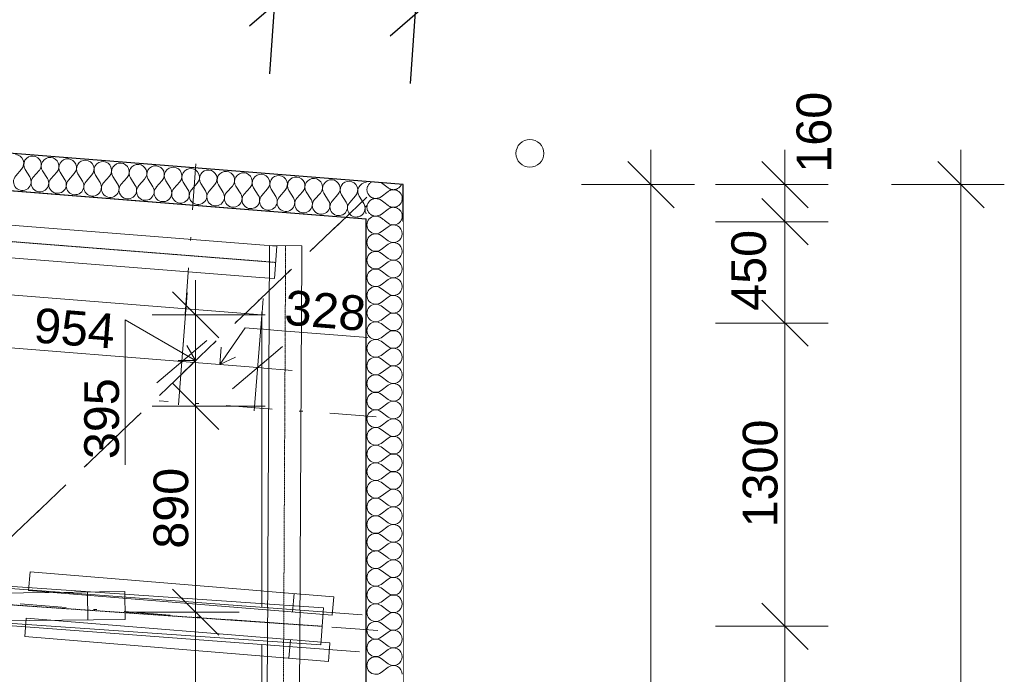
# Model space of a CAD drawing. Header units: millimetres. Extents: x -23738 to 4435, y -2716 to 20653.
# Tile 159 of 160: x -1818 to 2436, y 16000 to 18830. Entities that reach past the tile are written whole.
import ezdxf

# ---------------------------------------------------------------- set-up
doc = ezdxf.new("R2010")
doc.units = ezdxf.units.MM
doc.header["$MEASUREMENT"] = 0
for name, pattern in [('Wipeout_Contour', [1000, 0, -1000]), ('Čerchovaná', [450, 200, -117.5, 15, -117.5]), ('Čerchovaná S', [3.5, 1.5, -0.85, 0.3, -0.85]), ('Čárkovaná S', [2.5, 1.5, -1])]:
    doc.linetypes.add(name, pattern=pattern)
for name, color, linetype in [('9._POHLED ZÁPADNÍ_2_2D prvky - obecné', 7, 'Continuous'), ('9._POHLED ZÁPADNÍ_2_Konstrukce - krov', 7, 'Continuous'), ('9._POHLED ZÁPADNÍ_2_Konstrukce - nosné', 7, 'Continuous'), ('9._POHLED ZÁPADNÍ_2_Kresby a obrázky', 7, 'Continuous'), ('9._POHLED ZÁPADNÍ_2_Kóty - SP', 7, 'Continuous'), ('9._POHLED ZÁPADNÍ_2_Nové_Konstrukce - nosné', 7, 'Continuous'), ('9._POHLED ZÁPADNÍ_2_Nové_Kóty - SP', 7, 'Continuous'), ('9._POHLED ZÁPADNÍ_2_Nové_Výplně - Povrchové', 7, 'Continuous'), ('9._POHLED ZÁPADNÍ_2_Nové_Výplně – Řezové', 7, 'Continuous'), ('9._POHLED ZÁPADNÍ_2_Výplně - Povrchové', 7, 'Continuous'), ('9._POHLED ZÁPADNÍ_2_VÝTAH VAR 1', 7, 'Continuous')]:
    doc.layers.add(name, color=color, linetype=linetype)
doc.styles.add('GENEROVANÝ_STYL_2', font='arial.ttf')

# ---------------------------------------------------------------- blocks, each defined once
blk = doc.blocks.new('*X11', base_point=(-24533.1, -6254.2))
at = {"layer": '9._POHLED ZÁPADNÍ_2_Nové_Výplně – Řezové', "color": 21, "linetype": 'Continuous', "lineweight": 20, "true_color": 0xffaaaa}
for p, q in [((-302.6, 18125.7), (-304.7, 18124)), ((-300.4, 18127.3), (-302.6, 18125.7)), ((-298.8, 18128.2), (-300.4, 18127.3)), ((-255.7, 18124.8), (-226.5, 18102.9)), ((-317.8, 18098), (-317.9, 18095.2)), ((-317.9, 18095.2), (-317.8, 18092.5)), ((-317.5, 18100.7), (-317.8, 18098)), ((-317.8, 18092.5), (-317.5, 18089.8)), ((-317, 18103.3), (-317.5, 18100.7)), ((-317.5, 18089.8), (-317, 18087.1)), ((-316.3, 18106), (-317, 18103.3)), ((-317, 18087.1), (-316.3, 18084.5)), ((-315.5, 18108.6), (-316.3, 18106)), ((-316.3, 18084.5), (-315.5, 18081.9)), ((-314.4, 18111.1), (-315.5, 18108.6)), ((-315.5, 18081.9), (-314.4, 18079.4)), ((-313.2, 18113.5), (-314.4, 18111.1)), ((-311.8, 18115.8), (-313.2, 18113.5)), ((-310.3, 18118.1), (-311.8, 18115.8)), ((-308.6, 18120.2), (-310.3, 18118.1)), ((-306.7, 18122.2), (-308.6, 18120.2)), ((-304.7, 18124), (-306.7, 18122.2)), ((-256.9, 18064.8), (-226.5, 18087.6)), ((-226.5, 18102.9), (-224.2, 18101.3)), ((-224.2, 18089.2), (-226.5, 18087.6)), ((-224.2, 18101.3), (-221.9, 18099.9)), ((-221.9, 18090.6), (-224.2, 18089.2)), ((-221.9, 18099.9), (-219.5, 18098.7)), ((-219.5, 18091.8), (-221.9, 18090.6)), ((-219.5, 18098.7), (-216.9, 18097.7)), ((-216.9, 18092.8), (-219.5, 18091.8)), ((-216.9, 18097.7), (-214.4, 18096.8)), ((-214.4, 18093.7), (-216.9, 18092.8)), ((-214.4, 18096.8), (-211.7, 18096.1)), ((-211.7, 18094.4), (-214.4, 18093.7)), ((-211.7, 18096.1), (-209, 18095.6)), ((-209, 18094.8), (-211.7, 18094.4)), ((-209, 18095.6), (-206.3, 18095.3)), ((-206.3, 18095.1), (-209, 18094.8)), ((-206.3, 18095.3), (-203.6, 18095.2)), ((-203.6, 18095.2), (-206.3, 18095.1)), ((-203.6, 18095.2), (-200.9, 18095.3)), ((-200.9, 18095.1), (-203.6, 18095.2)), ((-200.9, 18095.3), (-198.2, 18095.6)), ((-198.2, 18094.9), (-200.9, 18095.1)), ((-198.2, 18095.6), (-195.5, 18096.1)), ((-195.5, 18094.4), (-198.2, 18094.9)), ((-195.5, 18096.1), (-192.9, 18096.8)), ((-192.9, 18093.7), (-195.5, 18094.4)), ((-192.9, 18096.8), (-190.3, 18097.6)), ((-190.3, 18092.8), (-192.9, 18093.7)), ((-190.3, 18097.6), (-187.8, 18098.7)), ((-188.9, 18092.2), (-190.3, 18092.8)), ((-187.8, 18098.7), (-185.4, 18099.9)), ((-185.4, 18099.9), (-183, 18101.3)), ((-183, 18101.3), (-180.8, 18102.8)), ((-180.8, 18102.8), (-178.7, 18104.5)), ((-178.7, 18104.5), (-176.7, 18106.4)), ((-176.7, 18106.4), (-174.8, 18108.4)), ((-174.8, 18108.4), (-173.1, 18110.5)), ((-173.1, 18110.5), (-171.6, 18112.7)), ((-171.6, 18112.7), (-170.2, 18115.1)), ((-170.2, 18115.1), (-168.9, 18117.5)), ((-168.9, 18117.5), (-168.8, 18117.9)), ((-314.4, 18079.4), (-313.2, 18077)), ((-313.2, 18077), (-311.8, 18074.6)), ((-311.8, 18039.7), (-313.2, 18037.3)), ((-311.8, 18074.6), (-310.3, 18072.4)), ((-310.3, 18041.9), (-311.8, 18039.7)), ((-310.3, 18072.4), (-308.6, 18070.3)), ((-308.6, 18044), (-310.3, 18041.9)), ((-308.6, 18070.3), (-306.7, 18068.3)), ((-306.7, 18046), (-308.6, 18044)), ((-306.7, 18068.3), (-304.7, 18066.4)), ((-304.7, 18047.8), (-306.7, 18046)), ((-304.7, 18066.4), (-302.6, 18064.7)), ((-302.6, 18049.6), (-304.7, 18047.8)), ((-302.6, 18064.7), (-300.4, 18063.2)), ((-300.4, 18051.1), (-302.6, 18049.6)), ((-300.4, 18063.2), (-298, 18061.8)), ((-298, 18052.5), (-300.4, 18051.1)), ((-298, 18061.8), (-295.6, 18060.6)), ((-295.6, 18053.7), (-298, 18052.5)), ((-295.6, 18060.6), (-293.1, 18059.5)), ((-293.1, 18054.7), (-295.6, 18053.7)), ((-293.1, 18059.5), (-290.5, 18058.7)), ((-290.5, 18055.6), (-293.1, 18054.7)), ((-290.5, 18058.7), (-287.9, 18058)), ((-287.9, 18056.3), (-290.5, 18055.6)), ((-287.9, 18058), (-285.2, 18057.5)), ((-285.2, 18056.8), (-287.9, 18056.3)), ((-285.2, 18057.5), (-282.5, 18057.2)), ((-282.5, 18057), (-285.2, 18056.8)), ((-282.5, 18057.2), (-279.8, 18057.1)), ((-279.8, 18057.1), (-282.5, 18057)), ((-279.8, 18057.1), (-277, 18057.2)), ((-277, 18057), (-279.8, 18057.1)), ((-277, 18057.2), (-274.3, 18057.5)), ((-274.3, 18056.8), (-277, 18057)), ((-274.3, 18057.5), (-271.7, 18058)), ((-271.7, 18056.3), (-274.3, 18056.8)), ((-271.7, 18058), (-269, 18058.7)), ((-269, 18055.6), (-271.7, 18056.3)), ((-269, 18058.7), (-266.4, 18059.6)), ((-266.4, 18054.7), (-269, 18055.6)), ((-266.4, 18059.6), (-263.9, 18060.6)), ((-263.9, 18053.7), (-266.4, 18054.7)), ((-263.9, 18060.6), (-261.5, 18061.8)), ((-261.5, 18052.5), (-263.9, 18053.7)), ((-261.5, 18061.8), (-259.2, 18063.2)), ((-259.2, 18051.1), (-261.5, 18052.5)), ((-259.2, 18063.2), (-256.9, 18064.8)), ((-256.9, 18049.5), (-259.2, 18051.1)), ((-256.9, 18049.5), (-244.9, 18040.5)), ((-317.8, 18021.8), (-317.9, 18019)), ((-317.9, 18019), (-317.8, 18016.3)), ((-317.5, 18024.5), (-317.8, 18021.8)), ((-317.8, 18016.3), (-317.5, 18013.6)), ((-317, 18027.1), (-317.5, 18024.5)), ((-317.5, 18013.6), (-317, 18010.9)), ((-316.3, 18029.8), (-317, 18027.1)), ((-317, 18010.9), (-316.3, 18008.3)), ((-315.5, 18032.4), (-316.3, 18029.8)), ((-316.3, 18008.3), (-315.5, 18005.7)), ((-314.4, 18034.9), (-315.5, 18032.4)), ((-315.5, 18005.7), (-314.4, 18003.2)), ((-313.2, 18037.3), (-314.4, 18034.9)), ((-314.4, 18003.2), (-313.2, 18000.8)), ((-313.2, 18000.8), (-311.8, 17998.4)), ((-311.8, 17998.4), (-310.3, 17996.2)), ((-310.3, 17996.2), (-308.6, 17994.1)), ((-308.6, 17994.1), (-306.7, 17992.1)), ((-306.7, 17992.1), (-304.7, 17990.2)), ((-304.7, 17990.2), (-302.6, 17988.5)), ((-302.6, 17988.5), (-301.8, 17988))]:
    blk.add_line(p, q, dxfattribs=at)
blk = doc.blocks.new('*X12', base_point=(-24533.1, -6254.2))
at = {"layer": '9._POHLED ZÁPADNÍ_2_Nové_Výplně – Řezové', "color": 21, "linetype": 'Continuous', "lineweight": 20, "true_color": 0xffaaaa}
for p, q in [((-187.8, 18091.8), (-188.9, 18092.2)), ((-185.4, 18090.6), (-187.8, 18091.8)), ((-183, 18089.2), (-185.4, 18090.6)), ((-180.8, 18087.6), (-183, 18089.2)), ((-178.7, 18085.9), (-180.8, 18087.6)), ((-176.7, 18084.1), (-178.7, 18085.9)), ((-174.8, 18082.1), (-176.7, 18084.1)), ((-173.1, 18080), (-174.8, 18082.1)), ((-244.9, 18040.5), (-226.5, 18026.7)), ((-171.6, 18077.7), (-173.1, 18080)), ((-170.2, 18075.4), (-171.6, 18077.7)), ((-168.9, 18073), (-170.2, 18075.4)), ((-170.2, 18038.9), (-168.9, 18041.3)), ((-167.9, 18070.5), (-168.9, 18073)), ((-168.9, 18041.3), (-167.9, 18043.8)), ((-167, 18067.9), (-167.9, 18070.5)), ((-167.9, 18043.8), (-167, 18046.4)), ((-166.4, 18065.2), (-167, 18067.9)), ((-167, 18046.4), (-166.4, 18049)), ((-165.9, 18062.6), (-166.4, 18065.2)), ((-166.4, 18049), (-165.9, 18051.7)), ((-165.6, 18059.9), (-165.9, 18062.6)), ((-165.9, 18051.7), (-165.6, 18054.4)), ((-165.5, 18057.1), (-165.6, 18059.9)), ((-165.6, 18054.4), (-165.5, 18057.1)), ((-256.9, 17988.6), (-226.5, 18011.4)), ((-226.5, 18026.7), (-224.2, 18025.1)), ((-224.2, 18013), (-226.5, 18011.4)), ((-224.2, 18025.1), (-221.9, 18023.7)), ((-221.9, 18014.4), (-224.2, 18013)), ((-221.9, 18023.7), (-219.5, 18022.5)), ((-219.5, 18015.6), (-221.9, 18014.4)), ((-219.5, 18022.5), (-216.9, 18021.5)), ((-216.9, 18016.6), (-219.5, 18015.6)), ((-216.9, 18021.5), (-214.4, 18020.6)), ((-214.4, 18017.5), (-216.9, 18016.6)), ((-214.4, 18020.6), (-211.7, 18019.9)), ((-211.7, 18018.2), (-214.4, 18017.5)), ((-211.7, 18019.9), (-209, 18019.4)), ((-209, 18018.7), (-211.7, 18018.2)), ((-209, 18019.4), (-206.3, 18019.1)), ((-206.3, 18018.9), (-209, 18018.7)), ((-206.3, 18019.1), (-203.6, 18019)), ((-203.6, 18019), (-206.3, 18018.9)), ((-203.6, 18019), (-200.9, 18019.1)), ((-200.9, 18019), (-203.6, 18019)), ((-200.9, 18019.1), (-198.2, 18019.4)), ((-198.2, 18018.7), (-200.9, 18019)), ((-198.2, 18019.4), (-195.5, 18019.9)), ((-195.5, 18018.2), (-198.2, 18018.7)), ((-195.5, 18019.9), (-192.9, 18020.6)), ((-192.9, 18017.5), (-195.5, 18018.2)), ((-192.9, 18020.6), (-190.3, 18021.4)), ((-190.3, 18016.7), (-192.9, 18017.5)), ((-190.3, 18021.4), (-187.8, 18022.5)), ((-187.8, 18015.6), (-190.3, 18016.7)), ((-187.8, 18022.5), (-185.4, 18023.7)), ((-185.4, 18014.4), (-187.8, 18015.6)), ((-185.4, 18023.7), (-183, 18025.1)), ((-183, 18013), (-185.4, 18014.4)), ((-183, 18025.1), (-180.8, 18026.6)), ((-180.8, 18011.5), (-183, 18013)), ((-180.8, 18026.6), (-178.7, 18028.3)), ((-178.7, 18009.8), (-180.8, 18011.5)), ((-178.7, 18028.3), (-176.7, 18030.2)), ((-176.7, 18007.9), (-178.7, 18009.8)), ((-176.7, 18030.2), (-174.8, 18032.2)), ((-174.8, 18005.9), (-176.7, 18007.9)), ((-174.8, 18032.2), (-173.1, 18034.3)), ((-173.1, 18003.8), (-174.8, 18005.9)), ((-173.1, 18034.3), (-171.6, 18036.5)), ((-171.6, 18001.6), (-173.1, 18003.8)), ((-171.6, 18036.5), (-170.2, 18038.9)), ((-170.2, 17999.2), (-171.6, 18001.6)), ((-168.9, 17996.8), (-170.2, 17999.2)), ((-167.9, 17994.3), (-168.9, 17996.8)), ((-306.7, 17969.8), (-308, 17968.5)), ((-304.7, 17971.7), (-306.7, 17969.8)), ((-302.6, 17973.4), (-304.7, 17971.7)), ((-300.4, 17974.9), (-302.6, 17973.4)), ((-301.8, 17988), (-300.4, 17987)), ((-300.4, 17987), (-298, 17985.6)), ((-298, 17976.3), (-300.4, 17974.9)), ((-298, 17985.6), (-295.6, 17984.4)), ((-295.6, 17977.5), (-298, 17976.3)), ((-295.6, 17984.4), (-293.1, 17983.3)), ((-293.1, 17978.6), (-295.6, 17977.5)), ((-293.1, 17983.3), (-290.5, 17982.5)), ((-290.5, 17979.4), (-293.1, 17978.6)), ((-290.5, 17982.5), (-287.9, 17981.8)), ((-287.9, 17980.1), (-290.5, 17979.4)), ((-287.9, 17981.8), (-285.2, 17981.3)), ((-285.2, 17980.6), (-287.9, 17980.1)), ((-285.2, 17981.3), (-282.5, 17981)), ((-282.5, 17980.9), (-285.2, 17980.6)), ((-279.8, 17981), (-282.5, 17980.9)), ((-282.5, 17981), (-279.8, 17981)), ((-279.8, 17981), (-277, 17981.1)), ((-277, 17980.9), (-279.8, 17981)), ((-277, 17981.1), (-274.3, 17981.3)), ((-274.3, 17980.6), (-277, 17980.9)), ((-274.3, 17981.3), (-271.7, 17981.8)), ((-271.7, 17980.1), (-274.3, 17980.6)), ((-271.7, 17981.8), (-269, 17982.5)), ((-269, 17979.4), (-271.7, 17980.1)), ((-269, 17982.5), (-266.4, 17983.4)), ((-266.4, 17978.5), (-269, 17979.4)), ((-266.4, 17983.4), (-263.9, 17984.4)), ((-263.9, 17977.5), (-266.4, 17978.5)), ((-263.9, 17984.4), (-261.5, 17985.6)), ((-261.5, 17976.3), (-263.9, 17977.5)), ((-261.5, 17985.6), (-259.2, 17987)), ((-259.2, 17974.9), (-261.5, 17976.3)), ((-259.2, 17987), (-256.9, 17988.6)), ((-256.9, 17973.3), (-259.2, 17974.9)), ((-256.9, 17973.3), (-243.6, 17963.4)), ((-173.4, 17957.8), (-173.1, 17958.1)), ((-173.1, 17958.1), (-171.6, 17960.3)), ((-171.6, 17960.3), (-170.2, 17962.7)), ((-170.2, 17962.7), (-168.9, 17965.1)), ((-168.9, 17965.1), (-167.9, 17967.6)), ((-167, 17991.7), (-167.9, 17994.3)), ((-167.9, 17967.6), (-167, 17970.2)), ((-166.4, 17989.1), (-167, 17991.7)), ((-167, 17970.2), (-166.4, 17972.9)), ((-165.9, 17986.4), (-166.4, 17989.1)), ((-166.4, 17972.9), (-165.9, 17975.5)), ((-165.6, 17983.7), (-165.9, 17986.4)), ((-165.9, 17975.5), (-165.6, 17978.2)), ((-165.5, 17981), (-165.6, 17983.7)), ((-165.6, 17978.2), (-165.5, 17981))]:
    blk.add_line(p, q, dxfattribs=at)
blk = doc.blocks.new('*X16', base_point=(-24533.1, -6254.2))
at = {"layer": '9._POHLED ZÁPADNÍ_2_Nové_Výplně – Řezové', "color": 21, "linetype": 'Continuous', "lineweight": 20, "true_color": 0xffaaaa}
for p, q in [((-1835.6, 18154.9), (-1810.4, 18183.5)), ((-1774.8, 18150.1), (-1795.2, 18182.2)), ((-1759.6, 18148.8), (-1734.4, 18177.4)), ((-1698.9, 18144), (-1719.2, 18176.2)), ((-1683.7, 18142.8), (-1658.5, 18171.4)), ((-1622.9, 18138), (-1643.3, 18170.2)), ((-1607.7, 18136.8), (-1582.5, 18165.3)), ((-1547, 18131.9), (-1567.3, 18164.1)), ((-1531.8, 18130.7), (-1506.6, 18159.3)), ((-1471, 18125.9), (-1491.4, 18158.1)), ((-1455.8, 18124.7), (-1430.6, 18153.3)), ((-1395.1, 18119.9), (-1415.4, 18152.1)), ((-1379.9, 18118.7), (-1354.7, 18147.2)), ((-1319.1, 18113.8), (-1339.5, 18146)), ((-1303.9, 18112.6), (-1278.7, 18141.2)), ((-1243.2, 18107.8), (-1263.5, 18140)), ((-1228, 18106.6), (-1202.8, 18135.1)), ((-1167.2, 18101.7), (-1187.6, 18133.9)), ((-1152, 18100.5), (-1126.8, 18129.1)), ((-1091.3, 18095.7), (-1111.6, 18127.9)), ((-1076.1, 18094.5), (-1050.9, 18123.1)), ((-1015.3, 18089.7), (-1035.7, 18121.9)), ((-1000.1, 18088.5), (-974.9, 18117)), ((-939.4, 18083.6), (-959.7, 18115.8)), ((-924.2, 18082.4), (-899, 18111)), ((-863.4, 18077.6), (-883.8, 18109.8)), ((-848.2, 18076.4), (-823, 18105)), ((-787.5, 18071.6), (-807.8, 18103.7)), ((-772.3, 18070.4), (-747.1, 18098.9)), ((-711.5, 18065.5), (-731.9, 18097.7)), ((-696.3, 18064.3), (-671.1, 18092.9)), ((-635.6, 18059.5), (-655.9, 18091.7)), ((-620.4, 18058.3), (-595.2, 18086.8)), ((-559.6, 18053.4), (-580, 18085.6)), ((-544.4, 18052.2), (-519.2, 18080.8)), ((-483.7, 18047.4), (-504, 18079.6)), ((-468.5, 18046.2), (-443.3, 18074.8)), ((-407.7, 18041.4), (-428.1, 18073.6)), ((-392.5, 18040.2), (-367.3, 18068.7)), ((-331.8, 18035.3), (-352.1, 18067.5))]:
    blk.add_line(p, q, dxfattribs=at)
for centre, start, end in [((-1839, 18208.7), 318.5847, 85.4546), ((-1763, 18202.6), 85.4546, 212.3245), ((-1763, 18202.6), 318.5847, 85.4546), ((-1687.1, 18196.6), 85.4546, 212.3245), ((-1687.1, 18196.6), 318.5847, 85.4546), ((-1611.1, 18190.5), 85.4546, 212.3245), ((-1611.1, 18190.5), 318.5847, 85.4546), ((-1535.2, 18184.5), 85.4546, 212.3245), ((-1535.2, 18184.5), 318.5847, 85.4546), ((-1459.2, 18178.5), 85.4546, 212.3245), ((-1459.2, 18178.5), 318.5847, 85.4546), ((-1383.3, 18172.4), 85.4546, 212.3245), ((-1383.3, 18172.4), 318.5847, 85.4546), ((-1307.3, 18166.4), 85.4546, 212.3245), ((-1307.3, 18166.4), 318.5847, 85.4546), ((-1231.4, 18160.3), 85.4546, 212.3245), ((-1231.4, 18160.3), 318.5847, 85.4546), ((-1155.4, 18154.3), 85.4546, 212.3245), ((-1155.4, 18154.3), 318.5847, 85.4546), ((-1079.5, 18148.3), 85.4546, 212.3245), ((-1079.5, 18148.3), 318.5847, 85.4546), ((-1003.5, 18142.2), 85.4546, 212.3245), ((-1003.5, 18142.2), 318.5847, 85.4546), ((-927.5, 18136.2), 85.4546, 212.3245), ((-927.5, 18136.2), 318.5847, 85.4546), ((-851.6, 18130.2), 85.4546, 212.3245), ((-851.6, 18130.2), 318.5847, 85.4546), ((-1807, 18129.7), 138.5847, 32.3245), ((-1731.1, 18123.6), 138.5847, 32.3245), ((-1655.1, 18117.6), 138.5847, 32.3245), ((-1579.2, 18111.6), 138.5847, 32.3245), ((-1503.2, 18105.5), 138.5847, 32.3245), ((-1427.3, 18099.5), 138.5847, 32.3245), ((-775.6, 18124.1), 85.4546, 212.3245), ((-775.6, 18124.1), 318.5847, 85.4546), ((-699.7, 18118.1), 85.4546, 212.3245), ((-699.7, 18118.1), 318.5847, 85.4546), ((-623.7, 18112), 85.4546, 212.3245), ((-623.7, 18112), 318.5847, 85.4546), ((-547.8, 18106), 85.4546, 212.3245), ((-547.8, 18106), 318.5847, 85.4546), ((-471.8, 18100), 85.4546, 212.3245), ((-471.8, 18100), 318.5847, 85.4546), ((-395.9, 18093.9), 85.4546, 212.3245), ((-395.9, 18093.9), 318.5847, 85.4546), ((-319.9, 18087.9), 92.6343, 212.3245), ((-1351.3, 18093.5), 138.5847, 32.3245), ((-1275.4, 18087.4), 138.5847, 32.3245), ((-1199.4, 18081.4), 138.5847, 32.3245), ((-1123.5, 18075.3), 138.5847, 32.3245), ((-1047.5, 18069.3), 138.5847, 32.3245), ((-971.6, 18063.3), 138.5847, 32.3245), ((-895.6, 18057.2), 138.5847, 32.3245), ((-819.7, 18051.2), 138.5847, 32.3245), ((-743.7, 18045.1), 138.5847, 32.3245), ((-667.8, 18039.1), 138.5847, 32.3245), ((-591.8, 18033.1), 138.5847, 32.3245), ((-515.9, 18027), 138.5847, 32.3245), ((-439.9, 18021), 138.5847, 32.3245), ((-364, 18015), 138.5847, 32.3245), ((-288, 18008.9), 152.1678, 207.8322)]:
    blk.add_arc(centre, 38.1, start, end, dxfattribs=at)
blk = doc.blocks.new('*X22', base_point=(-24533.1, -6254.2))
at = {"layer": '9._POHLED ZÁPADNÍ_2_Nové_Výplně – Řezové', "color": 21, "linetype": 'Continuous', "lineweight": 20, "true_color": 0xffaaaa}
for p, q in [((-243.6, 17963.4), (-226.5, 17950.5)), ((-256.9, 17912.4), (-226.5, 17935.2)), ((-256.9, 17897.1), (-226.5, 17874.3)), ((-256.9, 17836.2), (-226.5, 17859)), ((-256.9, 17821), (-226.5, 17798.1)), ((-256.9, 17760), (-226.5, 17782.9)), ((-256.9, 17744.8), (-226.5, 17721.9)), ((-256.9, 17683.8), (-226.5, 17706.7)), ((-256.9, 17668.6), (-226.5, 17645.7)), ((-256.9, 17607.6), (-226.5, 17630.5)), ((-256.9, 17592.4), (-226.5, 17569.5)), ((-256.9, 17531.4), (-226.5, 17554.3)), ((-256.9, 17516.2), (-226.5, 17493.3)), ((-256.9, 17455.2), (-226.5, 17478.1)), ((-256.9, 17440), (-226.5, 17417.1)), ((-256.9, 17379), (-226.5, 17401.9)), ((-256.9, 17363.8), (-226.5, 17341)), ((-256.9, 17302.9), (-226.5, 17325.7)), ((-256.9, 17287.6), (-226.5, 17264.8)), ((-256.9, 17226.7), (-226.5, 17249.5)), ((-256.9, 17211.4), (-226.5, 17188.6)), ((-256.9, 17150.5), (-226.5, 17173.3)), ((-256.9, 17135.2), (-226.5, 17112.4)), ((-256.9, 17074.3), (-226.5, 17097.1)), ((-256.9, 17059), (-226.5, 17036.2)), ((-256.9, 16998.1), (-226.5, 17021)), ((-256.9, 16982.9), (-226.5, 16960)), ((-256.9, 16921.9), (-226.5, 16944.8)), ((-256.9, 16906.7), (-226.5, 16883.8)), ((-256.9, 16845.7), (-226.5, 16868.6)), ((-256.9, 16830.5), (-226.5, 16807.6)), ((-256.9, 16769.5), (-226.5, 16792.4)), ((-256.9, 16754.3), (-226.5, 16731.4)), ((-256.9, 16693.3), (-226.5, 16716.2)), ((-256.9, 16678.1), (-226.5, 16655.2)), ((-256.9, 16617.1), (-226.5, 16640)), ((-256.9, 16601.9), (-226.5, 16579)), ((-256.9, 16541), (-226.5, 16563.8)), ((-256.9, 16525.7), (-226.5, 16502.9)), ((-256.9, 16464.8), (-226.5, 16487.6)), ((-256.9, 16449.5), (-226.5, 16426.7)), ((-256.9, 16388.6), (-226.5, 16411.4)), ((-256.9, 16373.3), (-226.5, 16350.5)), ((-256.9, 16312.4), (-226.5, 16335.2)), ((-256.9, 16297.1), (-226.5, 16274.3)), ((-256.9, 16236.2), (-226.5, 16259)), ((-256.9, 16221), (-226.5, 16198.1)), ((-256.9, 16160), (-226.5, 16182.9)), ((-256.9, 16144.8), (-226.5, 16121.9)), ((-256.9, 16083.8), (-226.5, 16106.7)), ((-256.9, 16068.6), (-226.5, 16045.7)), ((-256.9, 16007.6), (-226.5, 16030.5))]:
    blk.add_line(p, q, dxfattribs=at)
for centre, start, end in [((-279.8, 17942.9), 137.7457, 306.8699), ((-203.6, 17981), 233.1301, 322.5186), ((-203.6, 17904.8), 0, 126.8699), ((-279.8, 17866.7), 53.1301, 306.8699), ((-203.6, 17904.8), 233.1301, 0), ((-279.8, 17790.5), 53.1301, 306.8699), ((-203.6, 17828.6), 0, 126.8699), ((-203.6, 17828.6), 233.1301, 0), ((-203.6, 17752.4), 0, 126.8699), ((-279.8, 17714.3), 53.1301, 306.8699), ((-203.6, 17752.4), 233.1301, 0), ((-203.6, 17676.2), 0, 126.8699), ((-279.8, 17638.1), 53.1301, 306.8699), ((-203.6, 17676.2), 233.1301, 0), ((-203.6, 17600), 0, 126.8699), ((-279.8, 17561.9), 53.1301, 306.8699), ((-203.6, 17600), 233.1301, 0), ((-203.6, 17523.8), 0, 126.8699), ((-279.8, 17485.7), 53.1301, 306.8699), ((-203.6, 17523.8), 233.1301, 0), ((-279.8, 17409.5), 53.1301, 306.8699), ((-203.6, 17447.6), 0, 126.8699), ((-203.6, 17447.6), 233.1301, 0), ((-203.6, 17371.4), 0, 126.8699), ((-279.8, 17333.3), 53.1301, 306.8699), ((-203.6, 17371.4), 233.1301, 0), ((-203.6, 17295.2), 0, 126.8699), ((-279.8, 17257.1), 53.1301, 306.8699), ((-203.6, 17295.2), 233.1301, 0), ((-203.6, 17219), 0, 126.8699), ((-279.8, 17181), 53.1301, 306.8699), ((-203.6, 17219), 233.1301, 0), ((-203.6, 17142.9), 0, 126.8699), ((-279.8, 17104.8), 53.1301, 306.8699), ((-203.6, 17142.9), 233.1301, 0), ((-203.6, 17066.7), 0, 126.8699), ((-279.8, 17028.6), 53.1301, 306.8699), ((-203.6, 17066.7), 233.1301, 0), ((-203.6, 16990.5), 0, 126.8699), ((-279.8, 16952.4), 53.1301, 306.8699), ((-203.6, 16990.5), 233.1301, 0), ((-203.6, 16914.3), 0, 126.8699), ((-279.8, 16876.2), 53.1301, 306.8699), ((-203.6, 16914.3), 233.1301, 0), ((-203.6, 16838.1), 0, 126.8699), ((-279.8, 16800), 53.1301, 306.8699), ((-203.6, 16838.1), 233.1301, 0), ((-203.6, 16761.9), 0, 126.8699), ((-279.8, 16723.8), 53.1301, 306.8699), ((-203.6, 16761.9), 233.1301, 0), ((-203.6, 16685.7), 0, 126.8699), ((-279.8, 16647.6), 53.1301, 306.8699), ((-203.6, 16685.7), 233.1301, 0), ((-203.6, 16609.5), 0, 126.8699), ((-279.8, 16571.4), 53.1301, 306.8699), ((-203.6, 16609.5), 233.1301, 0), ((-203.6, 16533.3), 0, 126.8699), ((-279.8, 16495.2), 53.1301, 306.8699), ((-203.6, 16533.3), 233.1301, 0), ((-203.6, 16457.1), 0, 126.8699), ((-279.8, 16419), 53.1301, 306.8699), ((-203.6, 16457.1), 233.1301, 0), ((-279.8, 16342.9), 53.1301, 306.8699), ((-203.6, 16381), 0, 126.8699), ((-203.6, 16381), 233.1301, 0), ((-203.6, 16304.8), 0, 126.8699), ((-279.8, 16266.7), 53.1301, 306.8699), ((-203.6, 16304.8), 233.1301, 0), ((-203.6, 16228.6), 0, 126.8699), ((-279.8, 16190.5), 53.1301, 306.8699), ((-203.6, 16228.6), 233.1301, 0), ((-203.6, 16152.4), 0, 126.8699), ((-279.8, 16114.3), 53.1301, 306.8699), ((-203.6, 16152.4), 233.1301, 0), ((-203.6, 16076.2), 0, 126.8699), ((-279.8, 16038.1), 53.1301, 306.8699), ((-203.6, 16076.2), 233.1301, 0), ((-203.6, 16000), 0, 126.8699)]:
    blk.add_arc(centre, 38.1, start, end, dxfattribs=at)

msp = doc.modelspace()

# ---------------------------------------------------------------- linework, layer by layer
at = {"layer": '9._POHLED ZÁPADNÍ_2_Kresby a obrázky', "color": 255, "linetype": 'Čárkovaná S', "lineweight": 0}
for p, q in [((-769.6, 17554), (-769.6, 18165.9)), ((-322.6, 17969.6), (-322.6, 18130.1)), ((-322.6, 17969.6), (-161.7, 17956.8))]:
    msp.add_line(p, q, dxfattribs=at)
at = {"layer": '9._POHLED ZÁPADNÍ_2_Kresby a obrázky', "color": 7, "linetype": 'Čárkovaná S', "lineweight": 13}
msp.add_line((-796.3, 17555.9), (-322.6, 17518.2), dxfattribs=at)
at = {"layer": '9._POHLED ZÁPADNÍ_2_Kóty - SP', "color": 154, "linetype": 'Continuous', "lineweight": 13}
for p, q in [((909.3, 18117.3), (909.3, 18267.3)), ((1488.1, 18117.3), (1488.1, 18267.3)), ((2248.6, 18117.3), (2248.6, 18267.3)), ((1009.3, 18017.3), (809.3, 18217.3)), ((1388.1, 18217.3), (1588.1, 18017.3)), ((2348.6, 18017.3), (2148.6, 18217.3)), ((1096.8, 18117.3), (609.3, 18117.3)), ((909.3, 7933.1), (909.3, 18117.3)), ((1675.6, 18117.3), (1188.1, 18117.3)), ((1488.1, 17956.8), (1488.1, 18117.3)), ((2436.1, 18117.3), (1948.6, 18117.3)), ((2248.6, 7933.1), (2248.6, 18117.3)), ((1588.1, 17856.8), (1388.1, 18056.8)), ((1675.6, 17956.8), (1188.1, 17956.8)), ((1488.1, 17518.2), (1488.1, 17956.8)), ((1388.1, 17618.2), (1588.1, 17418.2)), ((-1058.2, 17356.4), (-1362.4, 17532.1)), ((-1362.4, 17532.1), (-1362.4, 17296.9)), ((-954.3, 17339), (-844.8, 17498.2)), ((1675.6, 17518.2), (1188.1, 17518.2)), ((1488.1, 16207.5), (1488.1, 17518.2)), ((-1010.4, 17443.8), (-1225.6, 17260.3)), ((-2069.2, 17427.7), (-1118, 17352)), ((-1058.2, 17356.4), (-1095.7, 17421.4)), ((-954.3, 17339), (-948.4, 17413.8)), ((-954.3, 17339), (-886.6, 17371.3)), ((-1058.2, 17356.4), (-1133.2, 17356.4)), ((-1158.2, 17258.9), (-958.2, 17058.9)), ((1388.1, 16307.5), (1588.1, 16107.5)), ((1675.6, 16207.5), (1188.1, 16207.5)), ((1488.1, 14453), (1488.1, 16207.5))]:
    msp.add_line(p, q, dxfattribs=at)
at = {"layer": '9._POHLED ZÁPADNÍ_2_Nové_Kóty - SP', "color": 1, "linetype": 'Continuous', "lineweight": 25}
for p, q in [((-97.3, 19040.2), (-131.2, 18553.9)), ((-217.1, 18760.4), (-3.6, 18946))]:
    msp.add_line(p, q, dxfattribs=at)
at = {"layer": '9._POHLED ZÁPADNÍ_2_VÝTAH VAR 1', "color": 8, "linetype": 'Continuous', "lineweight": 13, "flags": 128}
msp.add_lwpolyline([(326, 18252.2, 0.414214), (386, 18192.2, 0.414214), (446, 18252.2, 0.414214), (386, 18312.2, 0.414214)], format="xyb", close=True, dxfattribs=at)

# ---------------------------------------------------------------- texts
at = {"layer": '9._POHLED ZÁPADNÍ_2_Kóty - SP', "color": 154, "linetype": 'Continuous', "lineweight": 13, "char_height": 150, "attachment_point": 7, "rotation": 90, "style": 'GENEROVANÝ_STYL_2'}
for s, insert, width in [('\\A1;{\\pql;\\fArial|b0|i0|c0|p38;160}', (1690.3, 18168.8), 341.487), ('\\A1;{\\pql;\\fArial|b0|i0|c0|p38;450}', (1408.7, 17571.6), 341.487), ('\\A1;{\\pql;\\fArial|b0|i0|c0|p38;1300}', (1458.1, 16635.2), 455.315)]:
    msp.add_mtext(s, dxfattribs=dict(at, insert=insert, width=width))

# ---------------------------------------------------------------- next in the draw order: wipeouts: each hides what was drawn before it
at = {"color": 254, "linetype": 'Wipeout_Contour', "lineweight": 0, "ltscale": 54223.849825}
msp.add_wipeout([(-321.7, 18130.1), (-321.7, 17969.6), (-161.7, 18117.3)], dxfattribs=at).dxf.layer = '9._POHLED ZÁPADNÍ_2_Nové_Výplně - Povrchové'

# ---------------------------------------------------------------- next in the draw order: wipeouts: each hides what was drawn before it
at = {"color": 254, "linetype": 'Wipeout_Contour', "lineweight": 0, "ltscale": 54047.671342}
msp.add_wipeout([(-321.7, 17969.6), (-161.7, 17956.8), (-161.7, 18117.3)], dxfattribs=at).dxf.layer = '9._POHLED ZÁPADNÍ_2_Nové_Výplně - Povrchové'

# ---------------------------------------------------------------- next in the draw order: linework, layer by layer
at = {"layer": '9._POHLED ZÁPADNÍ_2_Nové_Konstrukce - nosné', "color": 1, "linetype": 'Continuous', "lineweight": 25, "flags": 128}
msp.add_lwpolyline([(-161.7, 18117.3), (-321.7, 18130.1)], dxfattribs=at)

# ---------------------------------------------------------------- next in the draw order: wipeouts: each hides what was drawn before it
at = {"color": 254, "linetype": 'Wipeout_Contour', "lineweight": 0, "ltscale": 36793.983046}
msp.add_wipeout([(-161.7, 351.5), (-161.7, 17956.8), (-321.7, 17969.6), (-321.7, 351.5)], dxfattribs=at).dxf.layer = '9._POHLED ZÁPADNÍ_2_Nové_Výplně - Povrchové'

# ---------------------------------------------------------------- next in the draw order: linework, layer by layer
at = {"layer": '9._POHLED ZÁPADNÍ_2_Nové_Konstrukce - nosné', "color": 1, "linetype": 'Continuous', "lineweight": 25, "flags": 128}
for points in [[(-161.7, 351.5), (-161.7, 18117.3)], [(-321.7, 17969.6), (-321.7, 351.5)]]:
    msp.add_lwpolyline(points, dxfattribs=at)

# ---------------------------------------------------------------- next in the draw order: wipeouts: each hides what was drawn before it
at = {"color": 254, "linetype": 'Wipeout_Contour', "lineweight": 0, "ltscale": 79825.826241}
msp.add_wipeout([(-321.7, 18130.1), (-10988.4, 18978.1), (-10988.1, 18817.5), (-321.7, 17969.6)], dxfattribs=at).dxf.layer = '9._POHLED ZÁPADNÍ_2_Nové_Výplně - Povrchové'

# ---------------------------------------------------------------- next in the draw order: linework, layer by layer
at = {"layer": '9._POHLED ZÁPADNÍ_2_Nové_Konstrukce - nosné', "color": 1, "linetype": 'Continuous', "lineweight": 25, "flags": 128}
for points in [[(-321.7, 18130.1), (-11148.4, 18990.8)], [(-10988.1, 18817.5), (-321.7, 17969.6)]]:
    msp.add_lwpolyline(points, dxfattribs=at)

# ---------------------------------------------------------------- next in the draw order: wipeouts: each hides what was drawn before it
at = {"color": 254, "linetype": 'Wipeout_Contour', "lineweight": 0, "ltscale": 53565.896389}
msp.add_wipeout([(-772.6, 18005.4), (-772.6, 17554), (-322.6, 17969.6)], dxfattribs=at).dxf.layer = '9._POHLED ZÁPADNÍ_2_Výplně - Povrchové'

# ---------------------------------------------------------------- next in the draw order: wipeouts: each hides what was drawn before it
at = {"color": 254, "linetype": 'Wipeout_Contour', "lineweight": 0, "ltscale": 53064.291676}
msp.add_wipeout([(-772.6, 17554), (-322.6, 17518.2), (-322.6, 17969.6)], dxfattribs=at).dxf.layer = '9._POHLED ZÁPADNÍ_2_Výplně - Povrchové'

# ---------------------------------------------------------------- next in the draw order: linework, layer by layer
at = {"layer": '9._POHLED ZÁPADNÍ_2_Konstrukce - krov', "color": 8, "linetype": 'Continuous', "lineweight": 13}
for p, q in [((-739.3, 17853.2), (-599.3, 17852.5)), ((-706.9, 17850.5), (-717.9, 17710.9))]:
    msp.add_line(p, q, dxfattribs=at)
at = {"layer": '9._POHLED ZÁPADNÍ_2_Konstrukce - nosné', "color": 251, "linetype": 'Continuous', "lineweight": 20, "true_color": 0x6a6a6a, "flags": 128}
msp.add_lwpolyline([(-322.6, 17969.6), (-772.6, 18005.4)], dxfattribs=at)

# ---------------------------------------------------------------- next in the draw order: wipeouts: each hides what was drawn before it
at = {"color": 254, "linetype": 'Wipeout_Contour', "lineweight": 0, "ltscale": 51007.22037}
msp.add_wipeout([(-772.6, 17554), (-772.1, 7935.5), (-322.1, 7935.5), (-322.6, 17518.2)], dxfattribs=at).dxf.layer = '9._POHLED ZÁPADNÍ_2_Výplně - Povrchové'

# ---------------------------------------------------------------- next in the draw order: linework, layer by layer
at = {"layer": '9._POHLED ZÁPADNÍ_2_Konstrukce - nosné', "color": 251, "linetype": 'Continuous', "lineweight": 20, "true_color": 0x6a6a6a, "flags": 128}
for points in [[(-322.1, 7935.5), (-322.6, 17969.6)], [(-772.6, 17554), (-772.3, 11558)]]:
    msp.add_lwpolyline(points, dxfattribs=at)
at = {"layer": '9._POHLED ZÁPADNÍ_2_Kóty - SP', "color": 154, "linetype": 'Continuous', "lineweight": 13}
for p, q in [((-844.8, 17498.2), (-704.7, 17487)), ((-898.3, 17234.3), (-683.1, 17417.8)), ((-1118, 17352), (-790.7, 17326)), ((-790.7, 17326), (-641.2, 17314.1)), ((-758.2, 17158.9), (-1245.7, 17158.9))]:
    msp.add_line(p, q, dxfattribs=at)

# ---------------------------------------------------------------- next in the draw order: wipeouts: each hides what was drawn before it
at = {"color": 254, "linetype": 'Wipeout_Contour', "lineweight": 0, "ltscale": 54223.849823}
msp.add_wipeout([(-161.7, 18117.3), (-321.7, 18130.1), (-321.7, 17969.6)], dxfattribs=at).dxf.layer = '9._POHLED ZÁPADNÍ_2_Nové_Výplně – Řezové'
at = {"color": 254, "linetype": 'Wipeout_Contour', "lineweight": 0, "ltscale": 78272.137787}
msp.add_wipeout([(-772.6, 18005.4), (-10538.5, 18781.8), (-10536.6, 18330.2), (-772.6, 17554)], dxfattribs=at).dxf.layer = '9._POHLED ZÁPADNÍ_2_Výplně - Povrchové'

# ---------------------------------------------------------------- next in the draw order: linework, layer by layer
at = {"layer": '9._POHLED ZÁPADNÍ_2_Konstrukce - nosné', "color": 251, "linetype": 'Continuous', "lineweight": 20, "true_color": 0x6a6a6a, "flags": 128}
for points in [[(-772.6, 18005.4), (-10538.5, 18781.8)], [(-10536.6, 18330.2), (-772.6, 17554)]]:
    msp.add_lwpolyline(points, dxfattribs=at)
at = {"layer": '9._POHLED ZÁPADNÍ_2_Kóty - SP', "color": 154, "linetype": 'Continuous', "lineweight": 13}
for p, q in [((-1058.2, 17554), (-1058.2, 17704)), ((-958.2, 17454), (-1158.2, 17654)), ((-1132.9, 17165.1), (-1094.2, 17651.1)), ((-805.5, 17139.1), (-766.9, 17625.1)), ((-758.2, 17554), (-1245.7, 17554)), ((-1058.2, 17158.9), (-1058.2, 17554))]:
    msp.add_line(p, q, dxfattribs=at)

# ---------------------------------------------------------------- next in the draw order: block references
at = {"layer": '9._POHLED ZÁPADNÍ_2_VÝTAH VAR 1', "color": 9, "linetype": 'Continuous', "lineweight": 13}
msp.add_blockref('*X11', (-24533.1, -6254.2), dxfattribs=at)

# ---------------------------------------------------------------- next in the draw order: texts
at = {"layer": '9._POHLED ZÁPADNÍ_2_Kóty - SP', "color": 154, "linetype": 'Continuous', "lineweight": 13, "insert": (-1761.4, 17433.3), "char_height": 150, "width": 341.487, "attachment_point": 7, "rotation": 355.4546, "style": 'GENEROVANÝ_STYL_2'}
msp.add_mtext('\\A1;{\\pql;\\fArial|b0|i0|c0|p38;954}', dxfattribs=at)

# ---------------------------------------------------------------- next in the draw order: wipeouts: each hides what was drawn before it
at = {"color": 254, "linetype": 'Wipeout_Contour', "lineweight": 0, "ltscale": 54047.67125}
msp.add_wipeout([(-161.7, 18117.3), (-321.7, 17969.6), (-161.7, 17956.8)], dxfattribs=at).dxf.layer = '9._POHLED ZÁPADNÍ_2_Nové_Výplně – Řezové'

# ---------------------------------------------------------------- next in the draw order: linework, layer by layer
at = {"layer": '9._POHLED ZÁPADNÍ_2_Nové_Konstrukce - nosné', "color": 1, "linetype": 'Continuous', "lineweight": 25, "flags": 128}
for points in [[(-161.7, 18117.3), (-321.7, 18130.1)], [(-161.7, 351.5), (-161.7, 18117.3)], [(-321.7, 17969.6), (-321.7, 351.5)]]:
    msp.add_lwpolyline(points, dxfattribs=at)

# ---------------------------------------------------------------- next in the draw order: block references
at = {"layer": '9._POHLED ZÁPADNÍ_2_VÝTAH VAR 1', "color": 9, "linetype": 'Continuous', "lineweight": 13}
msp.add_blockref('*X12', (-24533.1, -6254.2), dxfattribs=at)

# ---------------------------------------------------------------- next in the draw order: wipeouts: each hides what was drawn before it
at = {"color": 254, "linetype": 'Wipeout_Contour', "lineweight": 0, "ltscale": 79825.826241}
msp.add_wipeout([(-321.7, 18130.1), (-10988.4, 18978.1), (-10988.1, 18817.5), (-321.7, 17969.6)], dxfattribs=at).dxf.layer = '9._POHLED ZÁPADNÍ_2_Nové_Výplně – Řezové'

# ---------------------------------------------------------------- next in the draw order: linework, layer by layer
at = {"layer": '9._POHLED ZÁPADNÍ_2_Konstrukce - krov', "color": 8, "linetype": 'Continuous', "lineweight": 13}
for p, q in [((-706.9, 17850.5), (-10608.4, 18631.2)), ((-717.9, 17710.9), (-10619.4, 18491.7))]:
    msp.add_line(p, q, dxfattribs=at)
at = {"layer": '9._POHLED ZÁPADNÍ_2_Konstrukce - krov', "color": 251, "linetype": 'Čerchovaná S', "lineweight": 13, "true_color": 0x6a6a6a}
msp.add_line((-712.4, 17780.7), (-10613.9, 18561.4), dxfattribs=at)
at = {"layer": '9._POHLED ZÁPADNÍ_2_Konstrukce - krov', "color": 8, "linetype": 'Čerchovaná', "lineweight": 13}
msp.add_line((-1056.9, 18206.9), (-1117.1, 17359.4), dxfattribs=at)
at = {"layer": '9._POHLED ZÁPADNÍ_2_Nové_Konstrukce - nosné', "color": 1, "linetype": 'Continuous', "lineweight": 25, "flags": 128}
for points in [[(-321.7, 18130.1), (-11148.4, 18990.8)], [(-10988.1, 18817.5), (-321.7, 17969.6)]]:
    msp.add_lwpolyline(points, dxfattribs=at)
at = {"layer": '9._POHLED ZÁPADNÍ_2_Nové_Kóty - SP', "color": 1, "linetype": 'Continuous', "lineweight": 25}
for p, q in [((-705.6, 19082.7), (-739.6, 18596.4)), ((-825.4, 18802.9), (-611.9, 18988.4))]:
    msp.add_line(p, q, dxfattribs=at)

# ---------------------------------------------------------------- next in the draw order: block references
at = {"layer": '9._POHLED ZÁPADNÍ_2_VÝTAH VAR 1', "color": 9, "linetype": 'Continuous', "lineweight": 13}
msp.add_blockref('*X16', (-24533.1, -6254.2), dxfattribs=at)

# ---------------------------------------------------------------- next in the draw order: wipeouts: each hides what was drawn before it
at = {"color": 254, "linetype": 'Wipeout_Contour', "lineweight": 0, "ltscale": 44942.732142}
msp.add_wipeout([(-321.7, 17969.6), (-321.7, 4499.1), (-161.7, 4499.1), (-161.7, 17956.8)], dxfattribs=at).dxf.layer = '9._POHLED ZÁPADNÍ_2_Nové_Výplně – Řezové'

# ---------------------------------------------------------------- next in the draw order: linework, layer by layer
at = {"layer": '9._POHLED ZÁPADNÍ_2_Konstrukce - krov', "color": 8, "linetype": 'Čerchovaná', "lineweight": 13}
msp.add_line((-278.7, 17113.6), (-1216.4, 17183), dxfattribs=at)
at = {"layer": '9._POHLED ZÁPADNÍ_2_Kóty - SP', "color": 154, "linetype": 'Continuous', "lineweight": 13}
msp.add_line((-704.7, 17487), (-314.5, 17456), dxfattribs=at)

# ---------------------------------------------------------------- next in the draw order: block references
at = {"layer": '9._POHLED ZÁPADNÍ_2_VÝTAH VAR 1', "color": 9, "linetype": 'Continuous', "lineweight": 13}
msp.add_blockref('*X22', (-24533.1, -6254.2), dxfattribs=at)

# ---------------------------------------------------------------- next in the draw order: texts
at = {"layer": '9._POHLED ZÁPADNÍ_2_Kóty - SP', "color": 154, "linetype": 'Continuous', "lineweight": 13, "insert": (-677.8, 17510), "char_height": 150, "width": 341.487, "attachment_point": 7, "rotation": 355.4546, "style": 'GENEROVANÝ_STYL_2'}
msp.add_mtext('\\A1;{\\pql;\\fArial|b0|i0|c0|p38;328}', dxfattribs=at)

# ---------------------------------------------------------------- next in the draw order: wipeouts: each hides what was drawn before it
at = {"color": 254, "linetype": 'Wipeout_Contour', "lineweight": 0, "ltscale": 72264.424923}
msp.add_wipeout([(-10544.7, 16861.2), (-349.9, 16097.2), (-337.9, 16256.8), (-10532.7, 17020.8)], dxfattribs=at).dxf.layer = '9._POHLED ZÁPADNÍ_2_Výplně - Povrchové'

# ---------------------------------------------------------------- next in the draw order: linework, layer by layer
at = {"layer": '9._POHLED ZÁPADNÍ_2_2D prvky - obecné', "color": 214, "linetype": 'Čerchovaná', "lineweight": 20}
msp.add_line((-4140.9, 14406.2), (-439.4, 17947.5), dxfattribs=at)
at = {"layer": '9._POHLED ZÁPADNÍ_2_Konstrukce - krov', "color": 8, "linetype": 'Čerchovaná', "lineweight": 13}
for p, q in [((-318.5, 18063.3), (-4132.2, 14414.5)), ((-270.7, 16189.7), (-2115.4, 16326.3))]:
    msp.add_line(p, q, dxfattribs=at)
at = {"layer": '9._POHLED ZÁPADNÍ_2_Konstrukce - krov', "color": 8, "linetype": 'Continuous', "lineweight": 13}
for p, q in [((-739.3, 17853.2), (-789.7, 7744.3)), ((-599.3, 17852.5), (-649.7, 7743.6)), ((-10931.2, 17006.3), (-505.5, 16287.3)), ((-10942.2, 16846.7), (-516.5, 16127.7)), ((-1773.5, 16442.7), (-1780, 16362.9)), ((-1773.5, 16442.7), (-1780, 16362.9)), ((-461.5, 16334.8), (-1773.5, 16442.7)), ((-1364.2, 16357.4), (-2076.2, 16349.7)), ((-1780, 16362.9), (-468, 16255.1)), ((-1525.3, 16355.6), (-1524, 16235.6)), ((-1362.9, 16237.4), (-1364.2, 16357.4)), ((-632.5, 16348.8), (-639, 16269.1)), ((-468, 16255.1), (-461.5, 16334.8)), ((-516.5, 16127.7), (-505.5, 16287.3)), ((-2074.9, 16229.7), (-1362.9, 16237.4)), ((-1789.8, 16243.3), (-1796.4, 16163.6)), ((-1789.8, 16243.3), (-1796.4, 16163.6)), ((-477.9, 16135.5), (-1789.8, 16243.3)), ((-1796.4, 16163.6), (-484.4, 16055.7)), ((-648.9, 16149.5), (-655.4, 16069.8)), ((-484.4, 16055.7), (-477.9, 16135.5))]:
    msp.add_line(p, q, dxfattribs=at)
at = {"layer": '9._POHLED ZÁPADNÍ_2_Konstrukce - krov', "color": 251, "linetype": 'Čerchovaná S', "lineweight": 13, "true_color": 0x6a6a6a}
for p, q in [((-669.3, 17852.8), (-719.7, 7743.9)), ((-10936.7, 16926.5), (-511, 16207.5))]:
    msp.add_line(p, q, dxfattribs=at)
at = {"layer": '9._POHLED ZÁPADNÍ_2_Konstrukce - nosné', "color": 251, "linetype": 'Continuous', "lineweight": 20, "true_color": 0x6a6a6a, "flags": 128}
for points in [[(-337.9, 16256.8), (-10532.7, 17020.8)], [(-10544.7, 16861.2), (-349.9, 16097.2)]]:
    msp.add_lwpolyline(points, dxfattribs=at)
at = {"layer": '9._POHLED ZÁPADNÍ_2_Kresby a obrázky', "color": 7, "linetype": 'Čárkovaná S', "lineweight": 13}
msp.add_line((-322.1, 8005.9), (-322.6, 17969.6), dxfattribs=at)
at = {"layer": '9._POHLED ZÁPADNÍ_2_Kóty - SP', "color": 154, "linetype": 'Continuous', "lineweight": 13}
for p, q in [((-1362.4, 17296.9), (-1362.4, 16905.4)), ((-1058.2, 16268.8), (-1058.2, 17158.9)), ((-1158.2, 16368.8), (-958.2, 16168.8)), ((-870.7, 16268.8), (-1358.2, 16268.8)), ((-1058.2, 15372), (-1058.2, 16268.8))]:
    msp.add_line(p, q, dxfattribs=at)

# ---------------------------------------------------------------- next in the draw order: texts
at = {"layer": '9._POHLED ZÁPADNÍ_2_Kóty - SP', "color": 154, "linetype": 'Continuous', "lineweight": 13, "char_height": 150, "width": 341.487, "attachment_point": 7, "rotation": 90, "style": 'GENEROVANÝ_STYL_2'}
for s, insert in [('\\A1;{\\pql;\\fArial|b0|i0|c0|p38;395}', (-1387.4, 16930.4)), ('\\A1;{\\pql;\\fArial|b0|i0|c0|p38;890}', (-1088.2, 16543.1))]:
    msp.add_mtext(s, dxfattribs=dict(at, insert=insert))

doc.saveas('drawing.dxf')
